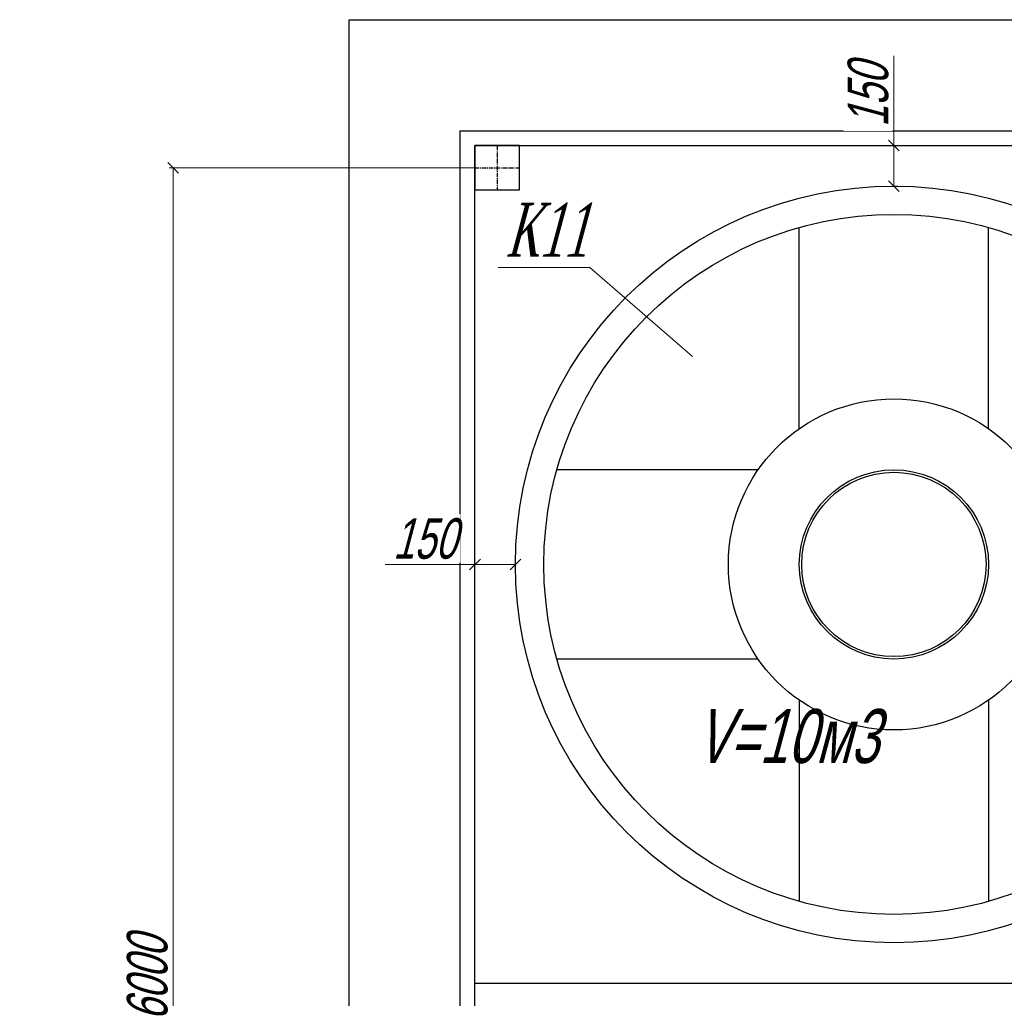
# Model space of a CAD drawing. Header units: millimetres. Extents: x 196 to 2027204, y -221452 to 153872.
# Tile 7 of 256: x 1090634 to 1094277, y -200033 to -196412. Entities that reach past the tile are written whole.
import ezdxf
from ezdxf import colors
from ezdxf.entities.mleader import LeaderData, LeaderLine
from ezdxf.math import Vec2, Vec3

# ---------------------------------------------------------------- set-up
doc = ezdxf.new("R2010")
doc.units = ezdxf.units.MM
doc.linetypes.add('CENTER', pattern=[50.8, 31.75, -6.35, 6.35, -6.35])
doc.layers.get('Defpoints').update_dxf_attribs({"lineweight": 18})
for name, color, linetype, lineweight in [('00_Основной', 163, 'Continuous', 40), ('Основной текст', 7, 'Continuous', 30), ('Текст', 7, 'Continuous', 30), ('ТМ-размеры', 25, 'Continuous', 20), ('электрика', 1, 'Continuous', 140)]:
    doc.layers.add(name, color=color, linetype=linetype, lineweight=lineweight)
doc.styles.add('SFINKS', font='SFINKS.shx', dxfattribs={"width": 0.7, "oblique": 15})
doc.styles.add('Times New Roman', font='times.ttf')
doc.styles.add('Новый 5.0', font='times.ttf', dxfattribs={"width": 0.7, "oblique": 15, "height": 5})
doc.dimstyles.new('кира-50', dxfattribs={"dimtxt": 150, "dimasz": 40, "dimexe": 15, "dimexo": 0, "dimgap": 20, "dimtad": 1, "dimdec": 0, "dimrnd": 5, "dimdsep": 46, "dimtxsty": 'SFINKS', "dimblk1": 'OBLIQUE', "dimblk2": 'OBLIQUE', "dimsah": 1, "dimcen": 2.5, "dimclrd": 252, "dimclre": 252, "dimclrt": 252, "dimadec": 0, "dimazin": 0, "dimtfac": 1, "dimtdec": 0, "dimtofl": 0, "dimtmove": 0, "dimatfit": 3, "dimldrblk": 'OBLIQUE', "dimfxl": 15, "dimtfill": 1, "dimtolj": 1, "dimtzin": 0, "dimlwd": 20, "dimlwe": 20, "dimarcsym": 0})

# ---------------------------------------------------------------- blocks, each defined once
blk = doc.blocks.new('_Oblique')
at = {"color": 0, "linetype": 'ByBlock', "lineweight": -2}
blk.add_line((-0.5, -0.5), (0.5, 0.5), dxfattribs=at)
blk = doc.blocks.new('*D47')
at = {"layer": 'Defpoints', "color": 0, "linetype": 'ByBlock', "lineweight": 50, "transparency": 16777216}
for p in [(1092318.1, -198427.3), (1092318.1, -198427.3), (1092468.1, -198427.3)]:
    blk.add_point(p, dxfattribs=at)
at = {"layer": 'ТМ-размеры', "color": 252, "linetype": 'ByBlock', "lineweight": 20, "transparency": 16777216}
for p, q in [((1092318.1, -198427.3), (1092318.1, -198412.3)), ((1092468.1, -198427.3), (1092468.1, -198412.3)), ((1092318.1, -198427.3), (1091985.5, -198427.3)), ((1092468.1, -198427.3), (1092318.1, -198427.3))]:
    blk.add_line(p, q, dxfattribs=at)
at = {"layer": 'ТМ-размеры', "color": 252, "linetype": 'ByBlock', "lineweight": 20, "transparency": 16777216, "xscale": 40, "yscale": 40, "zscale": 40, "rotation": 180}
blk.add_blockref('_Oblique', (1092318.1, -198427.3), dxfattribs=at)
at = {"layer": 'ТМ-размеры', "color": 252, "linetype": 'ByBlock', "lineweight": 20, "transparency": 16777216, "xscale": 40, "yscale": 40, "zscale": 40}
blk.add_blockref('_Oblique', (1092468.1, -198427.3), dxfattribs=at)
at = {"layer": 'ТМ-размеры', "color": 252, "linetype": 'ByBlock', "transparency": 16777216, "insert": (1092131.8, -198332.3), "char_height": 150, "attachment_point": 5, "style": 'SFINKS', "bg_fill": 3, "box_fill_scale": 1.1, "bg_fill_color": 256, "bg_fill_true_color": 13158600, "bg_fill_transparency": 0}
blk.add_mtext('\\A1;150', dxfattribs=at)
blk = doc.blocks.new('*D48')
at = {"layer": 'Defpoints', "color": 0, "linetype": 'ByBlock', "lineweight": 50, "transparency": 16777216}
for p in [(1093868.1, -196877.3), (1093868.1, -196877.3), (1093868.1, -197027.3)]:
    blk.add_point(p, dxfattribs=at)
at = {"layer": 'ТМ-размеры', "color": 252, "linetype": 'ByBlock', "lineweight": 20, "transparency": 16777216}
for p, q in [((1093868.1, -196877.3), (1093868.1, -196544.7)), ((1093868.1, -196877.3), (1093883.1, -196877.3)), ((1093868.1, -197027.3), (1093868.1, -196877.3)), ((1093868.1, -197027.3), (1093883.1, -197027.3))]:
    blk.add_line(p, q, dxfattribs=at)
at = {"layer": 'ТМ-размеры', "color": 252, "linetype": 'ByBlock', "lineweight": 20, "transparency": 16777216, "xscale": 40, "yscale": 40, "zscale": 40}
for p, rotation in [((1093868.1, -196877.3), 90), ((1093868.1, -197027.3), 270)]:
    blk.add_blockref('_Oblique', p, dxfattribs=dict(at, rotation=rotation))
at = {"layer": 'ТМ-размеры', "color": 252, "linetype": 'ByBlock', "transparency": 16777216, "insert": (1093773.1, -196691), "char_height": 150, "attachment_point": 5, "rotation": 90, "style": 'SFINKS', "bg_fill": 3, "box_fill_scale": 1.1, "bg_fill_color": 256, "bg_fill_true_color": 13158600, "bg_fill_transparency": 0}
blk.add_mtext('\\A1;150', dxfattribs=at)
blk = doc.blocks.new('_None')
blk = doc.blocks.new('*D51')
at = {"layer": 'Defpoints', "color": 0, "linetype": 'ByBlock', "lineweight": 50, "transparency": 16777216}
for p in [(1092318.1, -196959.5), (1091201.5, -202959.5), (1092318.1, -202959.5)]:
    blk.add_point(p, dxfattribs=at)
at = {"layer": 'ТМ-размеры', "color": 252, "linetype": 'ByBlock', "lineweight": 20, "transparency": 16777216}
for p, q in [((1092318.1, -196959.5), (1091186.5, -196959.5)), ((1091201.5, -196959.5), (1091201.5, -202959.5)), ((1092318.1, -202959.5), (1091186.5, -202959.5))]:
    blk.add_line(p, q, dxfattribs=at)
at = {"layer": 'ТМ-размеры', "color": 252, "linetype": 'ByBlock', "lineweight": 20, "transparency": 16777216, "xscale": 40, "yscale": 40, "zscale": 40}
for p, rotation in [((1091201.5, -196959.5), 90), ((1091201.5, -202959.5), 270)]:
    blk.add_blockref('_Oblique', p, dxfattribs=dict(at, rotation=rotation))
at = {"layer": 'ТМ-размеры', "color": 252, "linetype": 'ByBlock', "transparency": 16777216, "insert": (1091106.5, -199959.5), "char_height": 150, "attachment_point": 5, "rotation": 90, "style": 'SFINKS', "bg_fill": 3, "box_fill_scale": 1.1, "bg_fill_color": 256, "bg_fill_true_color": 13158600, "bg_fill_transparency": 0}
blk.add_mtext('\\A1;6000', dxfattribs=at)

msp = doc.modelspace()

# ---------------------------------------------------------------- linework, layer by layer
at = {"color": 252, "lineweight": 30, "ltscale": 10}
for p, q in [((1091853.3, -196411.5), (1102535.2, -196411.5, 0)), ((1091853.3, -209507.4), (1091853.3, -196411.5)), ((1092263.3, -196822.5), (1100473.8, -196822.5, 0)), ((1092263.3, -209096.5), (1092263.3, -196822.5)), ((1092318.1, -209041.7), (1092318.1, -196877.3)), ((1092318.1, -196877.3), (1096318.1, -196877.3)), ((1092318.1, -199977.3), (1095418.1, -199977.3))]:
    msp.add_line(p, q, dxfattribs=at)
at = {"color": 7, "linetype": 'CENTER', "lineweight": 25, "ltscale": 0.5}
for p, q in [((1092400.3, -196877.3), (1092400.3, -197041.7)), ((1092318.1, -196959.5), (1092482.5, -196959.5))]:
    msp.add_line(p, q, dxfattribs=at)
at = {"color": 252, "lineweight": 30, "ltscale": 10}
msp.add_lwpolyline([(1092318.1, -197041.7), (1092482.5, -197041.7), (1092482.5, -196877.3), (1092318.1, -196877.3), (1092318.1, -197041.7)], dxfattribs=at)
at = {"layer": '00_Основной', "lineweight": 25, "ltscale": 10}
for p, q in [((1093518.1, -197924.7), (1093518.1, -197180.5)), ((1094218.1, -197924.7), (1094218.1, -197180.5)), ((1093365.5, -198077.3), (1092621.3, -198077.3)), ((1093365.5, -198777.3), (1092621.3, -198777.3)), ((1093518.1, -198929.8), (1093518.1, -199674.1)), ((1094218.1, -198929.8), (1094218.1, -199674.1))]:
    msp.add_line(p, q, dxfattribs=at)
at = {"layer": '00_Основной', "lineweight": 30, "ltscale": 10}
msp.add_circle((1093868.1, -198427.3), 1400, dxfattribs=at)
at = {"layer": '00_Основной', "lineweight": 25, "ltscale": 10}
for radius in [1295, 612.4, 350, 341.1]:
    msp.add_circle((1093868.1, -198427.3), radius, dxfattribs=at)

# ---------------------------------------------------------------- texts
at = {"layer": 'Текст', "color": 252, "linetype": 'Continuous', "lineweight": 30, "style": 'SFINKS', "oblique": 15, "width": 0.7}
msp.add_text('V=10м3', height=200, dxfattribs=at).set_placement((1093135.7, -199162.5))
at = {"layer": 'электрика', "color": 0, "lineweight": 25, "char_height": 250, "width": 1668.47, "attachment_point": 1, "style": 'Times New Roman'}
for s, insert in [('\\pi-99.61502;{\\LВА47-29-3Р}\\P\\pi525.92572;32А', (999053.7, -198767.4)), ('\\pi-99.61502;{\\LВА47-29-3Р}\\P\\pi525.92572;32А', (1003187.9, -198767.4)), ('\\pi-99.61502;{\\LВА88-33-3Р}\\P\\pi447.78945;125А', (1012479.7, -198793.2))]:
    msp.add_mtext(s, dxfattribs=dict(at, insert=insert))
at = {"layer": 'электрика', "color": 0, "lineweight": 18, "insert": (1055739.2, -198876.6), "char_height": 250, "width": 1668.47, "attachment_point": 1, "style": 'Times New Roman'}
msp.add_mtext('\\pi-99.61502;{\\LВА47-29-3Р}\\P\\pi540.07496;16А', dxfattribs=at)

# ---------------------------------------------------------------- leaders
at = {"layer": 'Основной текст', "color": 251}
ml = msp.add_multileader_mtext('Standard', dxfattribs=at)
ml.set_content('\\A1;{\\W0.6;К11}', color=251, style='Новый 5.0')
ml.set_leader_properties(color=256, linetype='ByLayer', lineweight=13)
ml.set_arrow_properties(name='NONE')
ml.build(insert=Vec2(0, 0))
ml.multileader.update_dxf_attribs({"text_left_attachment_type": 6, "text_right_attachment_type": 6, "dogleg_length": 0, "arrow_head_size": 50})
ctx = ml.context
ctx.base_point, ctx.char_height, ctx.arrow_head_size, ctx.landing_gap_size, ctx.plane_origin = Vec3(1092366.7, -197328.8), 200, 50, 0, Vec3(1082998, -194938.4)
ctx.left_attachment, ctx.right_attachment, ctx.text_align_type = 6, 6, 1
notes = []
notes.append((ctx, [(1, (1, 1, 0), (1092743.7, -197328.8), (-1, 0), 0, [(1, [(1093122.9, -197657.3)], 0, [])])]))
ctx.mtext.insert, ctx.mtext.rotation, ctx.mtext.alignment, ctx.mtext.line_spacing_factor, ctx.mtext.flow_direction = Vec3(1092582.6, -197088.8), 6.283185, 2, 0.84, 5
for ctx, leaders in notes:
    for number, flags, end, landing, length, lines in leaders:
        leader = LeaderData()
        leader.index, (leader.has_last_leader_line, leader.has_dogleg_vector, leader.attachment_direction) = number, flags
        leader.last_leader_point, leader.dogleg_vector, leader.dogleg_length = Vec3(end), Vec3(landing), length
        for number, points, colour, breaks in lines:
            line = LeaderLine()
            line.index, line.vertices, line.color, line.breaks = number, Vec3.list(points), colors.encode_raw_color(colour), breaks
            leader.lines.append(line)
        ctx.leaders.append(leader)

# ---------------------------------------------------------------- next in the draw order: dimensions: what is measured, and where the dimension line sits
at = {"layer": 'ТМ-размеры', "color": 3, "linetype": 'ByBlock'}
dim = msp.add_linear_dim(base=(1093868.1, -196877.3), p1=(1093868.1, -197027.3), p2=(1093868.1, -196877.3), angle=90, dimstyle='кира-50', dxfattribs=at)
dim.commit()
dim.dimension.update_dxf_attribs({"geometry": '*D48', "text_midpoint": (1093773.1, -196691)})
dim = msp.add_linear_dim(base=(1092318.1, -198427.3), p1=(1092468.1, -198427.3), p2=(1092318.1, -198427.3), dimstyle='кира-50', dxfattribs=at)
dim.commit()
dim.dimension.update_dxf_attribs({"geometry": '*D47', "text_midpoint": (1092131.8, -198332.3)})

# ---------------------------------------------------------------- next in the draw order: dimensions: what is measured, and where the dimension line sits
dim = msp.add_linear_dim(base=(1091201.5, -202959.5), p1=(1092318.1, -196959.5), p2=(1092318.1, -202959.5), angle=90, dimstyle='кира-50', dxfattribs=at)
dim.commit()
dim.dimension.update_dxf_attribs({"geometry": '*D51', "text_midpoint": (1091106.5, -199959.5)})

# ---------------------------------------------------------------- next in the draw order: texts
at = {"layer": 'электрика', "color": 0, "lineweight": 18, "attachment_point": 1, "style": 'Times New Roman'}
for s, insert, char_height, width in [('\\pi-51.49887;{\\LВА47-29-3Р}\\P\\pi569.44561;40А', (1023245.6, -198876.6), 250, 1764.702), ('\\pi49.56334;{\\LВА47-29-1Р}\\P\\pi817.19131;16А', (1048383.2, -198876.6), 300, 2340.367)]:
    msp.add_mtext(s, dxfattribs=dict(at, insert=insert, char_height=char_height, width=width))

doc.saveas('drawing.dxf')
